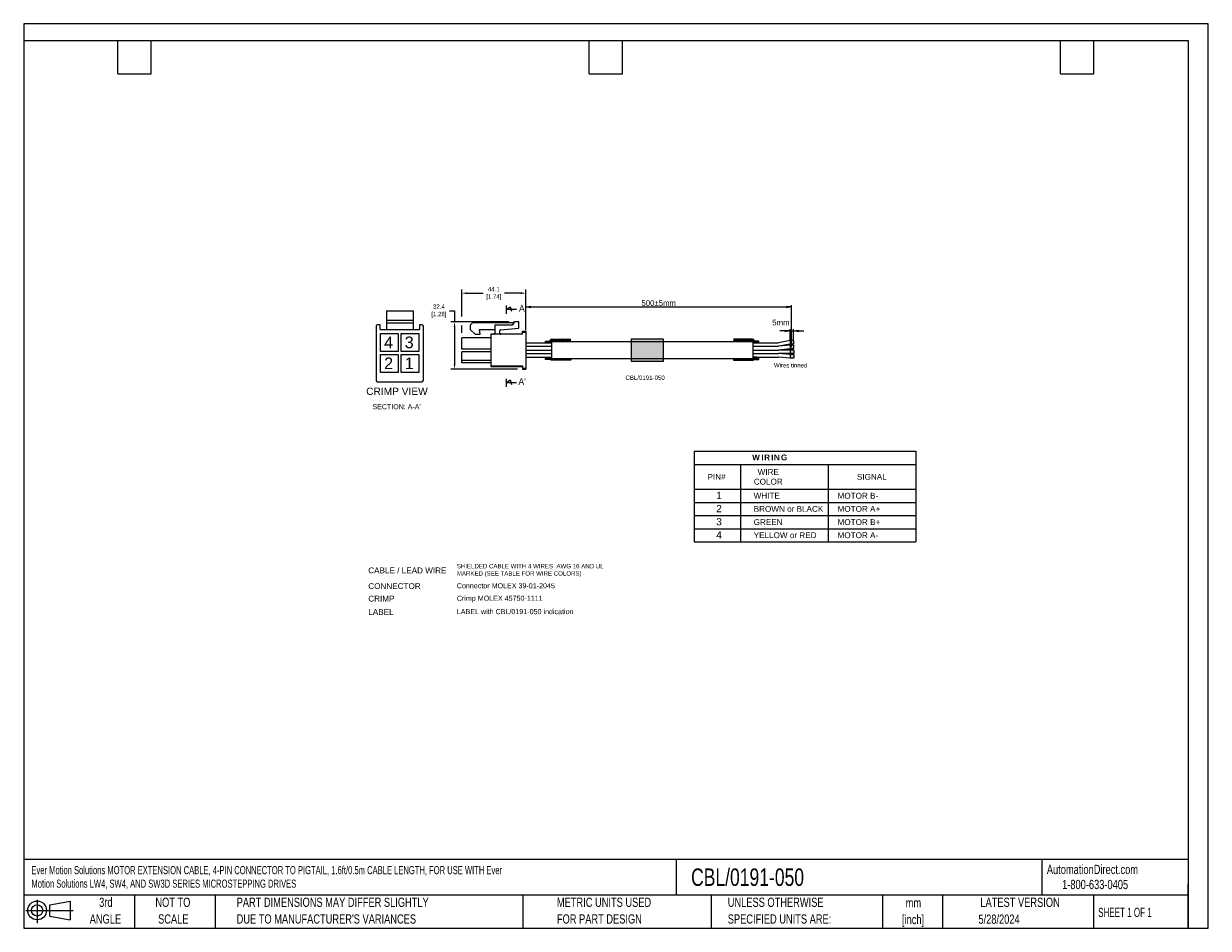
# Model space of a CAD drawing. Header units: inches. Extents: x 0 to 814, y 0 to 621.
import ezdxf

# ---------------------------------------------------------------- set-up
doc = ezdxf.new("R2010")
doc.units = ezdxf.units.IN
doc.header["$LTSCALE"] = 10
doc.header["$MEASUREMENT"] = 0
for name, color, linetype in [('DIMENSIONS', 140, 'Continuous'), ('SLD-0', 179, 'Continuous'), ('TEXT', 140, 'Continuous')]:
    doc.layers.add(name, color=color, linetype=linetype)
doc.styles.add('SLDTEXTSTYLE0', font='TXT', dxfattribs={"width": 0.75})
doc.styles.add('SLDTEXTSTYLE1', font='TXT', dxfattribs={"width": 0.65})
doc.dimstyles.new('\\M+5B8B1\\M+5B1BE ISO-25', dxfattribs={"dimtxt": 2.5, "dimasz": 2.5, "dimexe": 1.25, "dimexo": 0.625, "dimtad": 1, "dimdsep": 46, "dimtxsty": 'Standard', "dimblk": 'OPEN', "dimcen": 2.5, "dimclrd": 256, "dimclre": 256, "dimclrt": 256, "dimaunit": 1, "dimadec": 1, "dimazin": 0, "dimtp": 0.2, "dimtm": 0.2, "dimtfac": 1, "dimtmove": 1, "dimatfit": 3, "dimldrblk": 'OPEN', "dimfxl": 0, "dimtolj": 1, "dimlwd": -1, "dimarcsym": 0})
doc.dimstyles.get("Standard").update_dxf_attribs({"dimtxt": 6, "dimasz": 6.5, "dimexe": 2.5, "dimexo": 3.5, "dimgap": 1.25, "dimtad": 0, "dimtih": 1, "dimtoh": 1, "dimdec": 1, "dimzin": 0, "dimdsep": 46, "dimtxsty": 'Standard', "dimcen": 0, "dimadec": 0, "dimazin": 0, "dimtfac": 1, "dimtdec": 1, "dimtofl": 0, "dimtmove": 0, "dimatfit": 3, "dimfxl": 0, "dimtolj": 1, "dimtzin": 0, "dimarcsym": 0})

# ---------------------------------------------------------------- blocks, each defined once
blk = doc.blocks.new('Block11')
at = {"color": 7, "linetype": 'Continuous', "lineweight": 18}
for p, q in [((0, 8.65), (32.62, 8.65)), ((7.77, 15.93), (7.77, 0)), ((16.44, 12.5), (30.53, 15.1)), ((16.44, 4.79), (16.44, 12.5)), ((30.53, 15.1), (30.53, 2.19)), ((16.44, 4.79), (30.53, 2.19))]:
    blk.add_line(p, q, dxfattribs=at)
for radius in [6.45, 3.86]:
    blk.add_circle((7.77, 8.65), radius, dxfattribs=at)
blk = doc.blocks.new('Block12')
at = {"color": 7, "linetype": 'Continuous'}
blk.add_blockref('Block11', (0, 0), dxfattribs=at)
blk = doc.blocks.new('SW_NOTE_0_1')
at = {"layer": 'TEXT', "color": 0, "char_height": 6.35, "attachment_point": 2, "style": 'SLDTEXTSTYLE0'}
for s, insert in [('mm', (8.53, 8.19)), ('[inch]', (8.28, -3.28))]:
    blk.add_mtext(s, dxfattribs=dict(at, insert=insert))
blk = doc.blocks.new('SW_NOTE_0_2')
at = {"layer": 'TEXT', "color": 0, "char_height": 6.35, "attachment_point": 1, "style": 'SLDTEXTSTYLE0'}
for s, insert in [('UNLESS OTHERWISE', (0, 8.19)), ('SPECIFIED UNITS ARE:', (0, -3.28))]:
    blk.add_mtext(s, dxfattribs=dict(at, insert=insert))
blk = doc.blocks.new('SW_NOTE_0_3')
at = {"layer": 'TEXT', "color": 0, "char_height": 6.35, "attachment_point": 1, "style": 'SLDTEXTSTYLE0'}
for s, insert in [('PART DIMENSIONS MAY DIFFER SLIGHTLY', (0, 8.19)), ("DUE TO MANUFACTURER'S VARIANCES", (0, -3.28))]:
    blk.add_mtext(s, dxfattribs=dict(at, insert=insert))
blk = doc.blocks.new('SW_NOTE_0_4')
at = {"layer": 'TEXT', "color": 0, "char_height": 6.35, "attachment_point": 2, "style": 'SLDTEXTSTYLE0'}
for s, insert in [('NOT TO', (15.78, 8.19)), ('SCALE', (16.06, -3.28))]:
    blk.add_mtext(s, dxfattribs=dict(at, insert=insert))
blk = doc.blocks.new('SW_NOTE_0_5')
at = {"layer": 'TEXT', "color": 0, "char_height": 6.35, "attachment_point": 2, "style": 'SLDTEXTSTYLE0'}
for s, insert in [('3rd', (6.95, 8.19)), ('ANGLE', (6.65, -3.28))]:
    blk.add_mtext(s, dxfattribs=dict(at, insert=insert))
blk = doc.blocks.new('SW_NOTE_0_6')
at = {"layer": 'TEXT', "color": 0, "char_height": 6.35, "attachment_point": 1, "style": 'SLDTEXTSTYLE0'}
for s, insert in [('METRIC UNITS USED', (0, 8.19)), ('FOR PART DESIGN', (0, -3.28))]:
    blk.add_mtext(s, dxfattribs=dict(at, insert=insert))
blk = doc.blocks.new('*D33')
at = {"layer": 'DEFPOINTS', "color": 0}
for p in [(336.74, 416.44), (296.04, 384.04), (342.82, 384.04)]:
    blk.add_point(p, dxfattribs=at)
at = {"layer": 'TEXT', "color": 0, "lineweight": -2}
for p, q in [((292.54, 424.11), (296.04, 424.11)), ((296.04, 424.11), (296.04, 416.44)), ((333.24, 416.44), (293.54, 416.44)), ((296.04, 412.94), (296.04, 387.54)), ((339.32, 384.04), (293.54, 384.04))]:
    blk.add_line(p, q, dxfattribs=at)
at = {"layer": 'TEXT', "color": 0}
for points in [[(295.45, 412.94), (296.62, 412.94), (296.04, 416.44)], [(295.45, 387.54), (296.62, 387.54), (296.04, 384.04)]]:
    blk.add_solid(points, dxfattribs=at)
at = {"layer": 'TEXT', "color": 0, "lineweight": 15, "char_height": 3, "attachment_point": 5}
for s, insert in [('\\A1;32.4', (285.29, 426.86)), ('\\A1;[1.28]', (285.29, 421.36))]:
    blk.add_mtext(s, dxfattribs=dict(at, insert=insert))
blk = doc.blocks.new('*D35')
at = {"layer": 'DEFPOINTS', "color": 0}
for p in [(300.97, 436.13), (345.07, 410.14), (300.97, 405.41)]:
    blk.add_point(p, dxfattribs=at)
at = {"layer": 'TEXT', "color": 0, "lineweight": -2}
for p, q in [((300.97, 420.21), (300.97, 438.63)), ((304.47, 436.13), (315.77, 436.13)), ((341.57, 436.13), (330.27, 436.13)), ((345.07, 413.64), (345.07, 438.63)), ((300.97, 408.91), (300.97, 414))]:
    blk.add_line(p, q, dxfattribs=at)
at = {"layer": 'TEXT', "color": 0}
for points in [[(304.47, 436.72), (304.47, 435.55), (300.97, 436.13)], [(341.57, 436.72), (341.57, 435.55), (345.07, 436.13)]]:
    blk.add_solid(points, dxfattribs=at)
at = {"layer": 'TEXT', "color": 0, "lineweight": 15, "char_height": 3, "attachment_point": 5}
for s, insert in [('\\A1;44.1', (323.02, 438.88)), ('\\A1;[1.74]', (323.02, 433.38))]:
    blk.add_mtext(s, dxfattribs=dict(at, insert=insert))
blk = doc.blocks.new('_OPEN')
at = {"color": 0, "linetype": 'ByBlock'}
for p, q in [((-1, 0.17), (0, 0)), ((0, 0), (-1, -0.17)), ((0, 0), (-1, 0))]:
    blk.add_line(p, q, dxfattribs=at)
blk = doc.blocks.new('*D36')
at = {"layer": 'DEFPOINTS', "color": 0}
for p in [(527.6, 426.69), (345.07, 410.14), (527.6, 398.37)]:
    blk.add_point(p, dxfattribs=at)
at = {"layer": 'TEXT', "lineweight": -2}
for p, q in [((345.07, 410.76), (345.07, 427.94)), ((527.6, 398.99), (527.6, 427.94))]:
    blk.add_line(p, q, dxfattribs=at)
at = {"layer": 'TEXT'}
blk.add_line((348.57, 426.69), (524.1, 426.69), dxfattribs=at)
at = {"layer": 'TEXT', "xscale": 3.5, "yscale": 3.5, "zscale": 3.5, "rotation": 180}
blk.add_blockref('_OPEN', (345.07, 426.69), dxfattribs=at)
at = {"layer": 'TEXT', "xscale": 3.5, "yscale": 3.5, "zscale": 3.5}
blk.add_blockref('_OPEN', (527.6, 426.69), dxfattribs=at)
at = {"layer": 'TEXT', "lineweight": 15, "insert": (436.34, 429.31), "char_height": 4, "attachment_point": 5}
blk.add_mtext('\\A1;500%%P5mm', dxfattribs=at)
blk = doc.blocks.new('*D37')
at = {"layer": 'DEFPOINTS', "color": 0}
for p in [(529.05, 410.17), (526.55, 403.58), (529.05, 403.58)]:
    blk.add_point(p, dxfattribs=at)
at = {"layer": 'TEXT'}
for p, q in [((523.05, 410.17), (519.55, 410.17)), ((526.55, 410.17), (529.05, 410.17)), ((532.55, 410.17), (536.05, 410.17))]:
    blk.add_line(p, q, dxfattribs=at)
at = {"layer": 'TEXT', "lineweight": -2}
for p, q in [((526.55, 404.2), (526.55, 411.42)), ((529.05, 404.2), (529.05, 411.42))]:
    blk.add_line(p, q, dxfattribs=at)
at = {"layer": 'TEXT', "xscale": 3.5, "yscale": 3.5, "zscale": 3.5}
blk.add_blockref('_OPEN', (526.55, 410.17), dxfattribs=at)
at = {"layer": 'TEXT', "xscale": 3.5, "yscale": 3.5, "zscale": 3.5, "rotation": 180}
blk.add_blockref('_OPEN', (529.05, 410.17), dxfattribs=at)
at = {"layer": 'TEXT', "lineweight": 15, "insert": (520.27, 415.96), "char_height": 4, "attachment_point": 5}
blk.add_mtext('\\A1;5mm', dxfattribs=at)

msp = doc.modelspace()

# ---------------------------------------------------------------- hatches: boundary and pattern name
at = {"lineweight": 15}
h = msp.add_hatch(dxfattribs=at)
h.set_pattern_fill('ANSI31', color=256, scale=0.24, angle=180)
h.set_pattern_definition([(135, (678.2582, -88.766), (0.5388154, 0.5388154), [])])
h.paths.add_polyline_path([(362.74, 402.88), (362.74, 402.08), (360.25, 402.08, -0.092638), (358.51, 402.4), (358.51, 403.27), (360.74, 403.27, 0.282787), (361.81, 403.92, -0.282787), (362.89, 404.58), (375.85, 404.58), (375.85, 402.88)])
h.paths.add_polyline_path([(358.51, 391.93, -0.076349), (359.95, 392.15), (362.74, 392.15), (362.74, 391.29), (375.85, 391.29), (375.85, 390.2), (362.89, 390.2, -0.186059), (362.08, 390.51), (358.51, 390.51)])
msp.add_hatch(color=256, dxfattribs=at).paths.add_polyline_path([(417.69, 404.77), (439.42, 404.77), (439.42, 389.2), (417.69, 389.2)])
h = msp.add_hatch(dxfattribs=at)
h.set_pattern_fill('ANSI31', color=256, scale=0.24)
h.set_pattern_definition([(45, (185.41034, -88.766), (-0.5388154, 0.5388154), [])])
h.paths.add_polyline_path([(500.93, 402.88), (500.93, 402.08), (503.42, 402.08, 0.092638), (505.16, 402.4), (505.16, 403.27), (502.92, 403.27, -0.282787), (501.85, 403.92, 0.282787), (500.78, 404.58), (487.82, 404.58), (487.82, 402.88)])
h.paths.add_polyline_path([(505.16, 391.93, 0.076349), (503.72, 392.15), (500.93, 392.15), (500.93, 391.29), (487.82, 391.29), (487.82, 390.2), (500.78, 390.2, 0.186059), (501.59, 390.51), (505.16, 390.51)])
h = msp.add_hatch(color=256, dxfattribs=at)
h.paths.add_polyline_path([(526.56, 391.4), (529.06, 391.4), (529.06, 393.97), (526.56, 393.97)])
h.paths.add_polyline_path([(529.05, 400.39), (526.55, 400.39), (526.55, 397.84), (529.05, 397.84)])
h.paths.add_polyline_path([(529.06, 397.09), (526.56, 397.09), (526.56, 394.72), (529.06, 394.72)])
h.paths.add_polyline_path([(529.05, 403.58), (526.55, 403.58), (526.57, 401.14), (529.05, 401.13)])

# ---------------------------------------------------------------- linework, layer by layer
for p, q in [((249.29, 423.93), (267.51, 423.93)), ((249.29, 423.93), (249.29, 411.1)), ((267.51, 423.93), (267.51, 411.1)), ((249.29, 417.52), (267.51, 417.52)), ((249.29, 415.83), (267.51, 415.83)), ((308.39, 415.76), (306.82, 414.19)), ((336.74, 415.76), (308.39, 415.76)), ((336.74, 415.76), (335.62, 414.19)), ((340.12, 416.44), (336.74, 416.44)), ((336.74, 416.44), (336.74, 415.76)), ((340.12, 412.13), (340.12, 416.44)), ((242.2, 413.47), (242.2, 376.34)), ((244.9, 414.48), (243.21, 414.48)), ((244.9, 411.1), (244.9, 414.48)), ((244.9, 411.1), (271.9, 411.1)), ((245.24, 396.09), (245.24, 408.4)), ((245.24, 408.4), (257.39, 408.4)), ((257.39, 408.4), (257.39, 396.09)), ((259.41, 396.09), (259.41, 408.4)), ((259.41, 408.4), (271.56, 408.4)), ((271.56, 408.4), (271.56, 396.09)), ((273.59, 414.48), (271.9, 414.48)), ((271.9, 414.48), (271.9, 411.1)), ((274.6, 376.34), (274.6, 413.47)), ((306.82, 414.19), (306.82, 411.26)), ((306.82, 411.26), (310.19, 407.89)), ((310.19, 407.89), (313.57, 407.89)), ((313.27, 411.26), (323.81, 411.26)), ((313.57, 407.89), (313.27, 411.26)), ((342.82, 407.89), (320.99, 407.89)), ((320.99, 407.89), (320.99, 385.72)), ((335.62, 414.19), (323.81, 414.19)), ((323.81, 414.19), (323.81, 408.56)), ((327.18, 408.56), (327.18, 410.59)), ((327.59, 411.03), (340.12, 412.13)), ((342.82, 407.89), (342.82, 410.14)), ((342.82, 410.14), (345.07, 410.14)), ((342.82, 409.46), (345.07, 409.46)), ((345.07, 410.14), (345.07, 384.04)), ((320.99, 405.41), (300.97, 405.41)), ((300.97, 397.76), (300.97, 405.41)), ((345.07, 402.08), (362.74, 402.08)), ((345.07, 399.64), (362.74, 399.64)), ((358.51, 403.27), (360.74, 403.27)), ((360.25, 402.08), (362.74, 402.08)), ((362.74, 402.88), (500.93, 402.88)), ((362.74, 402.88), (362.74, 391.29)), ((362.74, 402.88), (362.74, 391.29)), ((362.89, 404.58), (375.85, 404.58)), ((500.78, 404.58), (487.82, 404.58)), ((500.93, 402.88), (500.93, 391.29)), ((500.93, 402.88), (500.93, 391.29)), ((503.42, 402.08), (500.93, 402.08)), ((500.93, 402.08), (518.6, 402.08)), ((500.93, 399.64), (518.6, 399.64)), ((505.16, 403.27), (502.92, 403.27)), ((526.55, 403.58), (518.6, 402.08)), ((526.55, 400.39), (518.6, 399.64)), ((526.57, 401.14), (518.62, 399.64)), ((529.05, 403.58), (526.55, 403.58)), ((526.55, 403.58), (526.57, 401.13)), ((529.05, 400.39), (526.55, 400.39)), ((526.55, 400.39), (526.55, 397.83)), ((529.07, 401.13), (526.57, 401.13)), ((529.05, 403.58), (529.05, 401.13)), ((529.05, 400.39), (529.05, 397.83)), ((257.39, 396.09), (245.24, 396.09)), ((245.24, 381.74), (245.24, 394.06)), ((245.24, 394.06), (257.39, 394.06)), ((257.39, 394.06), (257.39, 381.74)), ((271.56, 396.09), (259.41, 396.09)), ((259.41, 381.74), (259.41, 394.06)), ((259.41, 394.06), (271.56, 394.06)), ((271.56, 394.06), (271.56, 381.74)), ((320.99, 397.76), (300.97, 397.76)), ((320.99, 395.96), (300.97, 395.96)), ((300.97, 388.31), (300.97, 395.96)), ((345.07, 397.09), (362.74, 397.09)), ((345.07, 394.72), (362.74, 394.72)), ((345.07, 392.15), (362.74, 392.15)), ((359.95, 392.15), (362.74, 392.15)), ((362.74, 391.29), (500.93, 391.29)), ((500.93, 397.09), (518.6, 397.09)), ((500.93, 394.72), (518.6, 394.72)), ((503.72, 392.15), (500.93, 392.15)), ((500.93, 392.15), (518.6, 392.15)), ((526.55, 397.84), (518.6, 397.09)), ((526.56, 397.09), (518.6, 397.09)), ((526.56, 394.72), (518.6, 394.72)), ((526.56, 393.97), (518.6, 394.72)), ((526.56, 391.4), (518.6, 392.15)), ((529.05, 397.84), (526.55, 397.84)), ((529.06, 397.09), (526.56, 397.09)), ((526.56, 397.09), (526.56, 394.72)), ((529.06, 394.72), (526.56, 394.72)), ((529.09, 393.97), (526.56, 393.97)), ((526.56, 393.97), (526.56, 391.4)), ((529.06, 391.4), (526.56, 391.4)), ((529.06, 397.09), (529.06, 394.72)), ((529.06, 393.97), (529.06, 391.4)), ((320.99, 390), (300.97, 390)), ((320.99, 388.31), (300.97, 388.31)), ((320.99, 386.29), (342.82, 386.29)), ((320.99, 385.72), (342.82, 385.72)), ((342.82, 386.29), (342.82, 384.04)), ((342.82, 384.71), (345.07, 384.71)), ((342.82, 384.04), (345.07, 384.04)), ((243.21, 375.33), (273.59, 375.33)), ((257.39, 381.74), (245.24, 381.74)), ((271.56, 381.74), (259.41, 381.74))]:
    msp.add_line(p, q, dxfattribs=at)
for p, q in [((331.49, 427.68), (331.49, 422.02)), ((331.49, 424.85), (334.32, 426.81)), ((338.67, 424.85), (331.49, 424.85)), ((334.32, 426.81), (335.19, 423.76)), ((331.49, 377.4), (331.49, 371.75)), ((331.49, 374.58), (334.32, 376.53)), ((338.67, 374.58), (331.49, 374.58)), ((334.32, 376.53), (335.19, 373.49))]:
    msp.add_line(p, q)
for points in [[(358.51, 402.4), (358.51, 403.27)], [(505.16, 402.4), (505.16, 403.27)], [(358.51, 390.51), (358.51, 391.93)], [(505.16, 390.51), (505.16, 391.93)]]:
    msp.add_lwpolyline(points, dxfattribs=at)
msp.add_lwpolyline([(417.69, 404.77), (439.42, 404.77), (439.42, 389.2), (417.69, 389.2)], close=True, dxfattribs=at)
for points in [[(375.85, 391.29), (375.85, 390.2), (362.89, 390.2, -0.129287), (362.29, 390.35, 0.129287), (361.7, 390.51), (358.51, 390.51)], [(487.82, 391.29), (487.82, 390.2), (500.78, 390.2, 0.129287), (501.37, 390.35, -0.129287), (501.96, 390.51), (505.16, 390.51)]]:
    msp.add_lwpolyline(points, format="xyb", dxfattribs=at)
for centre, radius, start, end in [((243.21, 413.47), 1.01, 90, 180), ((273.59, 413.47), 1.01, 0, 90), ((323.13, 408.56), 0.675, 270, 0), ((327.63, 410.59), 0.45, 95, 180), ((327.86, 408.56), 0.675, 180, 270), ((360.74, 404.47), 1.2, 270, 333.16077), ((362.89, 403.38), 1.2, 90, 153.16077), ((500.78, 403.38), 1.2, 26.83923, 90), ((502.92, 404.47), 1.2, 206.83923, 270), ((243.21, 376.34), 1.01, 180, 270), ((273.59, 376.34), 1.01, 270, 0)]:
    msp.add_arc(centre, radius, start, end, dxfattribs=at)
at = {"layer": 'DEFPOINTS'}
msp.add_lwpolyline([(0, 0), (813.96, 0), (813.96, 621.17), (0, 621.17)], close=True, dxfattribs=at)
at = {"layer": 'TEXT'}
for p, q in [((0, 609.6), (800.1, 609.6)), ((0, 609.6), (0, 0)), ((64.77, 586.74), (64.77, 609.6)), ((87.63, 586.74), (87.63, 609.6)), ((388.62, 586.74), (388.62, 609.6)), ((411.48, 586.74), (411.48, 609.6)), ((712.47, 586.74), (712.47, 609.6)), ((735.33, 586.74), (735.33, 609.6)), ((800.1, 609.6), (800.1, 0)), ((64.77, 586.74), (87.63, 586.74)), ((388.62, 586.74), (411.48, 586.74)), ((712.47, 586.74), (735.33, 586.74)), ((800.1, 47.33), (0, 47.33)), ((448.23, 47.33), (448.23, 22.86)), ((699.68, 47.33), (699.68, 22.86)), ((800.1, 0), (800.1, 30.48)), ((800.1, 22.86), (0, 22.86)), ((76.2, 22.86), (76.2, 0)), ((131.58, 22.86), (131.58, 0)), ((342.89, 22.86), (342.89, 0)), ((472.29, 22.86), (472.29, 0)), ((590.02, 22.86), (590.02, 0)), ((631.39, 22.86), (631.39, 0)), ((735, 22.86), (735, 0)), ((0, 0), (800.1, 0))]:
    msp.add_line(p, q, dxfattribs=at)
at = {"layer": 'TEXT', "lineweight": 15}
for p, q in [((460.79, 327.53), (460.79, 265.34)), ((460.79, 327.53), (613.08, 327.53)), ((613.08, 327.53), (613.08, 265.34)), ((460.79, 318.49), (491.41, 318.49)), ((491.41, 318.49), (613.08, 318.49)), ((492.47, 318.49), (492.47, 265.34)), ((552.78, 318.49), (552.78, 265.34)), ((552.78, 318.49), (552.78, 265.34)), ((460.79, 301.49), (613.08, 301.49)), ((460.79, 292.46), (613.08, 292.46)), ((460.79, 283.42), (613.08, 283.42)), ((460.79, 274.38), (613.08, 274.38)), ((460.79, 265.34), (613.08, 265.34))]:
    msp.add_line(p, q, dxfattribs=at)

# ---------------------------------------------------------------- block references
at = {"layer": 'TEXT'}
for name, p in [('Block12', (1.46, 3.61)), ('SW_NOTE_0_5', (49.49, 12.86)), ('SW_NOTE_0_4', (86.72, 12.86)), ('SW_NOTE_0_3', (146.31, 12.86)), ('SW_NOTE_0_6', (366.39, 12.86)), ('SW_NOTE_0_2', (483.77, 12.86)), ('SW_NOTE_0_1', (602.81, 12.47))]:
    msp.add_blockref(name, p, dxfattribs=at)

# ---------------------------------------------------------------- texts
at = {"lineweight": 15}
for s, insert, char_height, width, attachment_point in [('\\fArial|b0|i0;\\H8;4', (250.72, 402.29), 5, 25.2285, 5), ('\\fArial|b0|i0;\\H8;3', (264.89, 402.29), 5, 25.2285, 5), ('\\fArial|b0|i0;\\H8;2', (250.72, 387.95), 5, 25.2285, 5), ('\\fArial|b0|i0;\\H8;1', (264.89, 387.95), 5, 25.2285, 5), ('\\fArial|b0|i0;CBL/0191-050', (413.46, 379.57), 3, 24.9864, 1)]:
    msp.add_mtext(s, dxfattribs=dict(at, insert=insert, char_height=char_height, width=width, attachment_point=attachment_point))
at = {"layer": 'DIMENSIONS', "char_height": 3.5}
for insert, attachment_point in [((98.61, 112.42), 6), ((130.2, 112.22), 4)]:
    msp.add_mtext('\\A1;', dxfattribs=dict(at, insert=insert, attachment_point=attachment_point))
at = {"layer": 'SLD-0', "color": 0, "char_height": 6.35, "attachment_point": 1, "style": 'SLDTEXTSTYLE0'}
for s, insert in [('AutomationDirect.com', (703.03, 43.58)), ('1-800-633-0405', (713.52, 33.26))]:
    msp.add_mtext(s, dxfattribs=dict(at, insert=insert))
at = {"layer": 'TEXT', "attachment_point": 1}
for s, width, heights, insert, char_height in [('A', 11.7917, [0], (340.3, 427.91), 4.5), ("A'", 11.7917, [0], (339.89, 377.6), 4.5), ("SECTION: A-A'", 52.6133, [6], (239.68, 359.94), 3.5)]:
    msp.add_mtext_dynamic_manual_height_columns(s, width=width, gutter_width=42.33, heights=heights, dxfattribs=dict(at, insert=insert, char_height=char_height))
at = {"layer": 'TEXT', "lineweight": 15, "insert": (515.5, 388.09), "char_height": 3, "attachment_point": 1}
msp.add_mtext('Wires tinned', dxfattribs=at)
at = {"layer": 'TEXT', "lineweight": 15}
for s, insert, char_height, width, attachment_point in [('{\\fArial|b0|i0|c0|p34;CRIMP VIEW}', (256.47, 371.25), 5, 48.6242, 2), ('\\fArial|b1|i0;\\T1.200000;WIRING', (500.58, 325.34), 4, 50, 1), ('{\\fArial|b0|i0|c0|p34;    PIN#}', (472.99, 309.99), 4, 39.4386, 5), ('\\fArial|b0|i0;WIRE\\PCOLOR', (511.61, 309.99), 4, 41.7826, 5), ('{\\fArial|b0|i0|c0|p34;   SIGNAL}', (580.43, 309.99), 4, 39.4386, 5), ('\\fArial|b0|i0;1', (477.8, 297.23), 5, 25.2285, 5), ('\\fArial|b0|i0;WHITE', (501.59, 299.03), 4, 29.419, 1), ('{\\fArial|b0|i0|c0|p34;MOTOR B-}', (559.22, 299.03), 4, 29.419, 1), ('\\fArial|b0|i0;2', (477.8, 288.19), 5, 25.2285, 5), ('\\fArial|b0|i0;BROWN or BLACK', (501.59, 289.99), 4, 61.2842, 1), ('{\\fArial|b0|i0|c0|p34;MOTOR A+}', (559.22, 289.99), 4, 61.2842, 1), ('\\fArial|b0|i0;3', (477.8, 279.15), 5, 25.2285, 5), ('\\fArial|b0|i0;GREEN', (501.59, 280.95), 4, 29.419, 1), ('{\\fArial|b0|i0|c0|p34;MOTOR B+}', (559.22, 280.95), 4, 29.419, 1), ('\\fArial|b0|i0;4', (477.8, 270.11), 5, 25.2285, 5), ('\\fArial|b0|i0;YELLOW or RED', (501.59, 271.91), 4, 61.2842, 1), ('{\\fArial|b0|i0|c0|p34;MOTOR A-}', (559.22, 271.91), 4, 61.2842, 1), ('\\fArial|b0|i0;CABLE / LEAD WIRE', (236.77, 247.76), 4, 55.3714, 1), ('{\\fArial|b0|i0;SHIELDED CABLE WITH 4 WIRES  AWG 16 AND UL MARKED (SEE TABLE FOR WIRE COLORS)}\\P  ', (297.61, 250.19), 3, 101.9497, 1), ('\\fArial|b0|i0;CONNECTOR', (236.77, 236.97), 4, 43.7405, 1), ('\\fArial|b0|i0;Connector MOLEX 39-01-2045', (297.61, 236.97), 3.5, 101.9497, 1), ('\\fArial|b0|i0;CRIMP', (236.77, 228.39), 4, 43.7405, 1), ('\\fArial|b0|i0;Crimp MOLEX 45750-1111', (297.61, 228.39), 3.5, 101.9497, 1), ('\\fArial|b0|i0;LABEL', (236.77, 219.21), 4, 43.7405, 1), ('{\\fArial|b0|i0;LABEL with CBL/0191-050 indication}  ', (297.61, 219.21), 3.5, 101.9497, 1)]:
    msp.add_mtext(s, dxfattribs=dict(at, insert=insert, char_height=char_height, width=width, attachment_point=attachment_point))
at = {"layer": 'TEXT'}
for s, insert, char_height, attachment_point, style in [('{\\W0.7;Ever Motion Solutions MOTOR EXTENSION CABLE, 4-PIN CONNECTOR TO PIGTAIL, 1.6ft/0.5m CABLE LENGTH, FOR USE WITH Ever \\PMotion Solutions LW4, SW4, AND SW3D SERIES MICROSTEPPING DRIVES}', (5.31, 42.73), 5.57052, 1, 'SLDTEXTSTYLE0'), ('CBL/0191-050', (458.57, 41.1), 12, 1, 'SLDTEXTSTYLE0'), ('LATEST VERSION', (684.61, 21.04), 6.35, 2, 'SLDTEXTSTYLE0'), ('5/28/2024', (670.17, 9.46), 6.35, 2, 'SLDTEXTSTYLE0'), ('SHEET 1 OF 1', (738.27, 14.1), 6.35, 1, 'SLDTEXTSTYLE1')]:
    msp.add_mtext(s, dxfattribs=dict(at, insert=insert, char_height=char_height, attachment_point=attachment_point, style=style))

# ---------------------------------------------------------------- dimensions: what is measured, and where the dimension line sits
at = {"layer": 'TEXT', "lineweight": 15}
dim = msp.add_linear_dim(base=(300.97, 436.13), p1=(345.07, 410.14), p2=(300.97, 405.41), dimstyle='Standard', override={"dimtxt": 3, "dimasz": 3.5, "dimpost": '\\X'}, dxfattribs=at)
dim.commit()
dim.dimension.update_dxf_attribs({"geometry": '*D35', "text_midpoint": (323.02, 436.13), "dimtype": 160})
dim = msp.add_linear_dim(base=(527.6, 426.69), p1=(345.07, 410.14), p2=(527.6, 398.37), text='500%%P5mm', dimstyle='\\M+5B8B1\\M+5B1BE ISO-25', override={"dimtxt": 4, "dimasz": 3.5, "dimdec": 0, "dimtol": 1, "dimlim": 0, "dimtp": 10, "dimtm": 10, "dimtdec": 0}, dxfattribs=at)
dim.commit()
dim.dimension.update_dxf_attribs({"geometry": '*D36', "text_midpoint": (436.34, 429.31)})
dim = msp.add_linear_dim(base=(296.04, 384.04), p1=(336.74, 416.44), p2=(342.82, 384.04), angle=90, dimstyle='Standard', override={"dimtxt": 3, "dimasz": 3.5, "dimpost": '\\X', "dimtmove": 1}, dxfattribs=at)
dim.commit()
dim.dimension.update_dxf_attribs({"geometry": '*D33', "text_midpoint": (289.03, 424.11), "dimtype": 160})
dim = msp.add_linear_dim(base=(529.05, 410.17), p1=(526.55, 403.58), p2=(529.05, 403.58), text='5mm', dimstyle='\\M+5B8B1\\M+5B1BE ISO-25', override={"dimtxt": 4, "dimasz": 3.5, "dimdec": 0, "dimtol": 1, "dimlim": 0, "dimtp": 10, "dimtm": 10, "dimtdec": 0}, dxfattribs=at)
dim.commit()
dim.dimension.update_dxf_attribs({"geometry": '*D37', "text_midpoint": (520.27, 413.34), "dimtype": 160})

doc.saveas('drawing.dxf')
